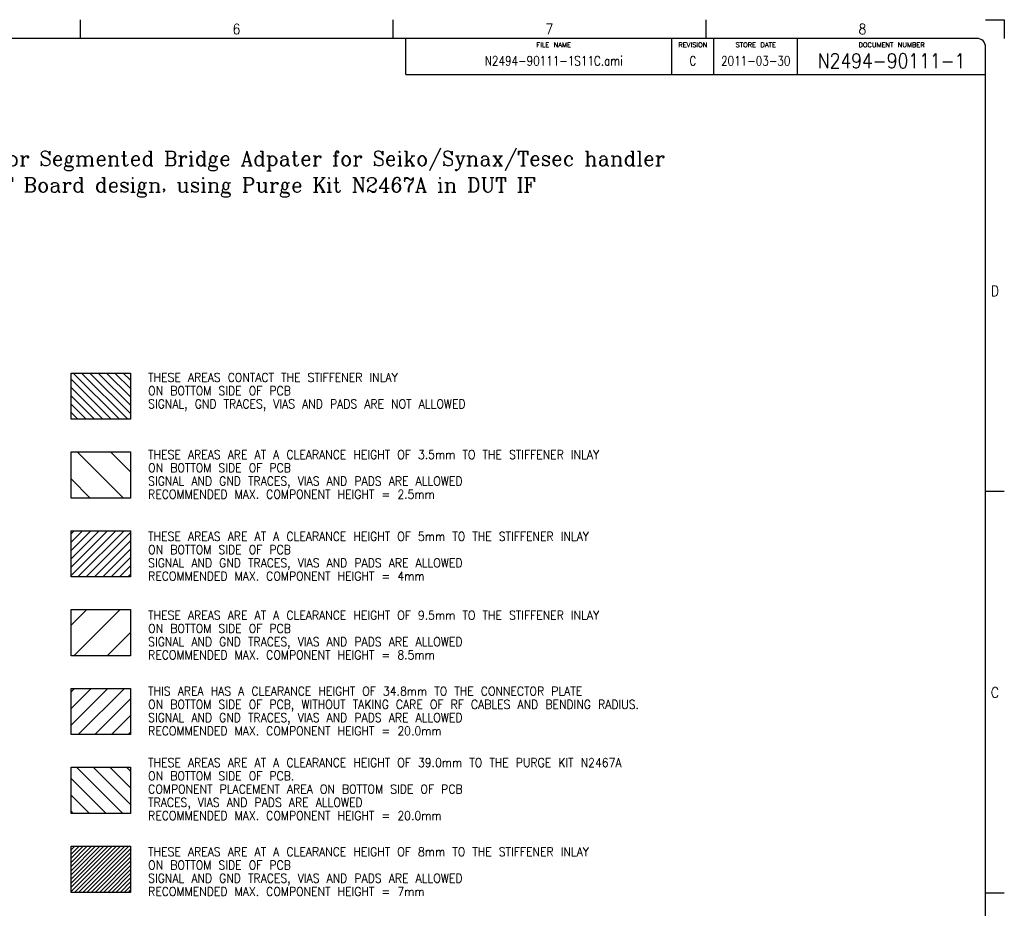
# Model space of a CAD drawing. Header units: inches. Extents: x 0 to 841, y 0 to 594.
# Tile 17 of 17: x 506 to 841, y 292 to 594. Entities that reach past the tile are written whole.
import ezdxf

# ---------------------------------------------------------------- set-up
doc = ezdxf.new("R2010")
doc.units = ezdxf.units.IN
doc.layers.add('1', color=7, linetype='Continuous')
doc.styles.add('CONVERTER_11', font='complex.shx', dxfattribs={"width": 0.973})
doc.styles.add('CONVERTER_14', font='txt.shx', dxfattribs={"width": 0.9})
doc.styles.add('CONVERTER_16', font='complex.shx', dxfattribs={"width": 0.855})
doc.styles.add('CONVERTER_17', font='txt.shx', dxfattribs={"width": 0.81})
doc.styles.add('CONVERTER_18', font='txt.shx', dxfattribs={"width": 1.035})

# ---------------------------------------------------------------- blocks, each defined once
blk = doc.blocks.new('front1__3', base_point=(420.4, 371.24))
at = {"layer": '1', "linetype": 'Continuous'}
h = blk.add_hatch(dxfattribs=at)
h.set_pattern_fill('_USER', color=1, scale=2, angle=-45, pattern_type=0)
h.set_pattern_definition([(-45, (0, 0), (1.4142136, 1.4142136), [])])
h.paths.add_polyline_path([(544.03, 458.14), (523.83, 458.14), (523.83, 473.85), (544.03, 473.85)])
h = blk.add_hatch(dxfattribs=at)
h.set_pattern_fill('_USER', color=1, scale=8, angle=315, pattern_type=0)
h.set_pattern_definition([(315, (0, 0), (5.65685, 5.65685), [])])
h.paths.add_polyline_path([(544.03, 431.33), (523.83, 431.33), (523.83, 447.04), (544.03, 447.04)])
h = blk.add_hatch(dxfattribs=at)
h.set_pattern_fill('_USER', color=1, scale=2, angle=45, pattern_type=0)
h.set_pattern_definition([(45, (0, 0), (-1.4142136, 1.4142136), [])])
h.paths.add_polyline_path([(544.03, 404.52), (523.83, 404.52), (523.83, 420.22), (544.03, 420.22)])
h = blk.add_hatch(dxfattribs=at)
h.set_pattern_fill('_USER', color=1, scale=8, angle=45, pattern_type=0)
h.set_pattern_definition([(45, (0, 0), (-5.65685, 5.65685), [])])
h.paths.add_polyline_path([(544.03, 377.7), (523.83, 377.7), (523.83, 393.41), (544.03, 393.41)])
h = blk.add_hatch(dxfattribs=at)
h.set_pattern_fill('_USER', color=1, scale=4, angle=45, pattern_type=0)
h.set_pattern_definition([(45, (0, 0), (-2.828427, 2.828427), [])])
h.paths.add_polyline_path([(544.03, 350.89), (523.83, 350.89), (523.83, 366.6), (544.03, 366.6)])
h = blk.add_hatch(dxfattribs=at)
h.set_pattern_fill('_USER', color=1, scale=4, angle=315, pattern_type=0)
h.set_pattern_definition([(315, (0, 0), (2.828427, 2.828427), [])])
h.paths.add_polyline_path([(544.03, 324.08), (523.83, 324.08), (523.83, 339.79), (544.03, 339.79)])
h = blk.add_hatch(dxfattribs=at)
h.set_pattern_fill('_USER', color=1, angle=45, pattern_type=0)
h.set_pattern_definition([(45, (0, 0), (-0.7071068, 0.7071068), [])])
h.paths.add_polyline_path([(544.03, 297.27), (523.83, 297.27), (523.83, 312.98), (544.03, 312.98)])
at = {"layer": '1', "color": 7, "linetype": 'Continuous'}
for p, q in [((523.83, 458.14), (523.83, 473.85)), ((523.83, 473.85), (544.03, 473.85)), ((544.03, 473.85), (544.03, 458.14)), ((544.03, 458.14), (523.83, 458.14)), ((523.83, 447.04), (544.03, 447.04)), ((523.83, 431.33), (523.83, 447.04)), ((544.03, 447.04), (544.03, 431.33)), ((544.03, 431.33), (523.83, 431.33)), ((523.83, 420.22), (544.03, 420.22)), ((523.83, 404.52), (523.83, 420.22)), ((544.03, 420.22), (544.03, 404.52)), ((544.03, 404.52), (523.83, 404.52)), ((523.83, 377.7), (523.83, 393.41)), ((523.83, 393.41), (544.03, 393.41)), ((544.03, 393.41), (544.03, 377.7)), ((544.03, 377.7), (523.83, 377.7)), ((523.83, 366.6), (544.03, 366.6)), ((523.83, 350.89), (523.83, 366.6)), ((544.03, 366.6), (544.03, 350.89)), ((544.03, 350.89), (523.83, 350.89)), ((523.83, 324.08), (523.83, 339.79)), ((523.83, 339.79), (544.03, 339.79)), ((544.03, 339.79), (544.03, 324.08)), ((544.03, 324.08), (523.83, 324.08)), ((523.83, 297.27), (523.83, 312.98)), ((523.83, 312.98), (544.03, 312.98)), ((544.03, 312.98), (544.03, 297.27)), ((544.03, 297.27), (523.83, 297.27))]:
    blk.add_line(p, q, dxfattribs=at)
at = {"layer": '1', "color": 1, "char_height": 3, "attachment_point": 7, "line_spacing_factor": 0.90036, "style": 'CONVERTER_14'}
for s, insert in [('THESE AREAS CONTACT THE STIFFENER INLAY\\PON BOTTOM SIDE OF PCB\\PSIGNAL, GND TRACES, VIAS AND PADS ARE NOT ALLOWED', (550.03, 460.92)), ('THESE AREAS ARE AT A CLEARANCE HEIGHT OF 3.5mm TO THE STIFFENER INLAY\\PON BOTTOM SIDE OF PCB\\PSIGNAL AND GND TRACES, VIAS AND PADS ARE ALLOWED\\PRECOMMENDED MAX. COMPONENT HEIGHT = 2.5mm', (550.03, 431.11)), ('THESE AREAS ARE AT A CLEARANCE HEIGHT OF 5mm TO THE STIFFENER INLAY\\PON BOTTOM SIDE OF PCB\\PSIGNAL AND GND TRACES, VIAS AND PADS ARE ALLOWED\\PRECOMMENDED MAX. COMPONENT HEIGHT = 4mm', (550.03, 403.29)), ('THESE AREAS ARE AT A CLEARANCE HEIGHT OF 9.5mm TO THE STIFFENER INLAY\\PON BOTTOM SIDE OF PCB\\PSIGNAL AND GND TRACES, VIAS AND PADS ARE ALLOWED\\PRECOMMENDED MAX. COMPONENT HEIGHT = 8.5mm', (550.03, 376.48)), ('THIS AREA HAS A CLEARANCE HEIGHT OF 34.8mm TO THE CONNECTOR PLATE\\PON BOTTOM SIDE OF PCB, WITHOUT TAKING CARE OF RF CABLES AND BENDING RADIUS.\\PSIGNAL AND GND TRACES, VIAS AND PADS ARE ALLOWED\\PRECOMMENDED MAX. COMPONENT HEIGHT = 20.0mm', (550.03, 350.67)), ('THESE AREAS ARE AT A CLEARANCE HEIGHT OF 39.0mm TO THE PURGE KIT N2467A\\PON BOTTOM SIDE OF PCB.\\PCOMPONENT PLACEMENT AREA ON BOTTOM SIDE OF PCB\\PTRACES, VIAS AND PADS ARE ALLOWED\\PRECOMMENDED MAX. COMPONENT HEIGHT = 20.0mm', (550.03, 321.86)), ('THESE AREAS ARE AT A CLEARANCE HEIGHT OF 8mm TO THE STIFFENER INLAY\\PON BOTTOM SIDE OF PCB\\PSIGNAL AND GND TRACES, VIAS AND PADS ARE ALLOWED\\PRECOMMENDED MAX. COMPONENT HEIGHT = 7mm', (550.03, 296.05))]:
    blk.add_mtext(s, dxfattribs=dict(at, insert=insert))
blk = doc.blocks.new('2__4', base_point=(438.67, 347.98))
blk.add_blockref('front1__3', (420.4, 371.24))
at = {"layer": '1', "color": 1, "insert": (382.54, 533.65), "char_height": 5, "attachment_point": 7, "line_spacing_factor": 1.080432, "style": 'CONVERTER_11'}
blk.add_mtext('Port Scale RF DUT Board setup for Segmented Bridge Adpater for Seiko/Synax/Tesec handler\\PKeep-out area definition for DUT Board design, using Purge Kit N2467A in DUT IF', dxfattribs=at)
blk = doc.blocks.new('rf_stiffener_assy__5', base_point=(438.67, 338.98))
at = {"layer": '1'}
blk.add_blockref('2__4', (438.67, 347.98), dxfattribs=at)
blk = doc.blocks.new('TOP__6', base_point=(421.131, 318.149))
blk.add_blockref('rf_stiffener_assy__5', (438.672, 338.975))
blk = doc.blocks.new('2__7', base_point=(421.13, 318.15))
blk.add_blockref('TOP__6', (421.13, 318.15))
blk = doc.blocks.new('N2494-90111-1__8', base_point=(421.131, 318.149))
at = {"layer": '1'}
blk.add_blockref('2__7', (421.131, 318.149), dxfattribs=at)
blk = doc.blocks.new('Drawing_Grid_Zones__9', base_point=(6.35, 6.35))
at = {"layer": '1', "color": 4, "linetype": 'Continuous'}
for p, q in [((526.8625, 594), (526.8625, 587.65)), ((633.225, 594), (633.225, 587.65)), ((739.5875, 594), (739.5875, 587.65)), ((834.65, 594), (841, 594)), ((841, 594), (841, 587.65)), ((841, 433.525), (834.65, 433.525)), ((841, 297), (834.65, 297))]:
    blk.add_line(p, q, dxfattribs=at)
at = {"layer": '1', "color": 4, "char_height": 3.5, "attachment_point": 5, "line_spacing_factor": 1.080432, "style": 'CONVERTER_14'}
for s, insert in [('6', (580.04375, 590.825)), ('7', (686.40625, 590.825)), ('8', (792.76875, 590.825)), ('D', (837.825, 501.7875)), ('C', (837.825, 365.2625))]:
    blk.add_mtext(s, dxfattribs=dict(at, insert=insert))
blk = doc.blocks.new('A1_Size_Verigy_Frame__11', base_point=(6.35, 6.35))
at = {"color": 7, "linetype": 'Continuous'}
for p, q in [((637.56, 575.41), (637.56, 587.65)), ((770.75, 575.41), (770.75, 587.65)), ((637.56, 575.41), (834.65, 575.41))]:
    blk.add_line(p, q, dxfattribs=at)
at = {"layer": '1', "color": 7, "linetype": 'Continuous'}
for p, q in [((831.65, 587.65), (9.35, 587.65)), ((834.65, 9.35), (834.65, 584.65))]:
    blk.add_line(p, q, dxfattribs=at)
at = {"layer": '1', "color": 4, "linetype": 'Continuous'}
for p, q in [((728, 575.41), (728, 587.65)), ((742.28, 575.41), (742.28, 587.65))]:
    blk.add_line(p, q, dxfattribs=at)
at = {"layer": '1', "color": 7, "linetype": 'Continuous'}
blk.add_arc((831.65, 584.65), 3, 0, 90, dxfattribs=at)
at = {"layer": '1'}
blk.add_blockref('Drawing_Grid_Zones__9', (6.35, 6.35), dxfattribs=at)
at = {"color": 4}
for s, insert, char_height, attachment_point, line_spacing_factor, style in [('FILE NAME', (687.87, 586.24), 1.6, 2, 1.12545, 'CONVERTER_18'), ('REVISION', (735.14, 586.24), 1.6, 2, 1.12545, 'CONVERTER_18'), ('STORE DATE', (756.52, 586.24), 1.6, 2, 1.12545, 'CONVERTER_18'), ('DOCUMENT NUMBER', (802.7, 586.24), 1.6, 2, 1.12545, 'CONVERTER_18'), ('N2494-90111-1S11C.ami', (687.87, 580.01), 3.2, 5, 1.020408, 'CONVERTER_17'), ('2011-03-30', (756.52, 580.01), 3.2, 5, 1.020408, 'CONVERTER_17')]:
    blk.add_mtext(s, dxfattribs=dict(at, insert=insert, char_height=char_height, attachment_point=attachment_point, line_spacing_factor=line_spacing_factor, style=style))
at = {"color": 3, "insert": (802.7, 580.01), "char_height": 5, "attachment_point": 5, "line_spacing_factor": 1.020408, "style": 'CONVERTER_16'}
blk.add_mtext('N2494-90111-1', dxfattribs=at)
at = {"layer": '1', "color": 4, "insert": (735.14, 580.01), "char_height": 3.2, "attachment_point": 5, "line_spacing_factor": 1.020408, "style": 'CONVERTER_17'}
blk.add_mtext('C', dxfattribs=at)

msp = doc.modelspace()

# ---------------------------------------------------------------- block references
for name, p in [('A1_Size_Verigy_Frame__11', (6.35, 6.35)), ('N2494-90111-1__8', (421.13, 318.15))]:
    msp.add_blockref(name, p)

doc.saveas('drawing.dxf')
